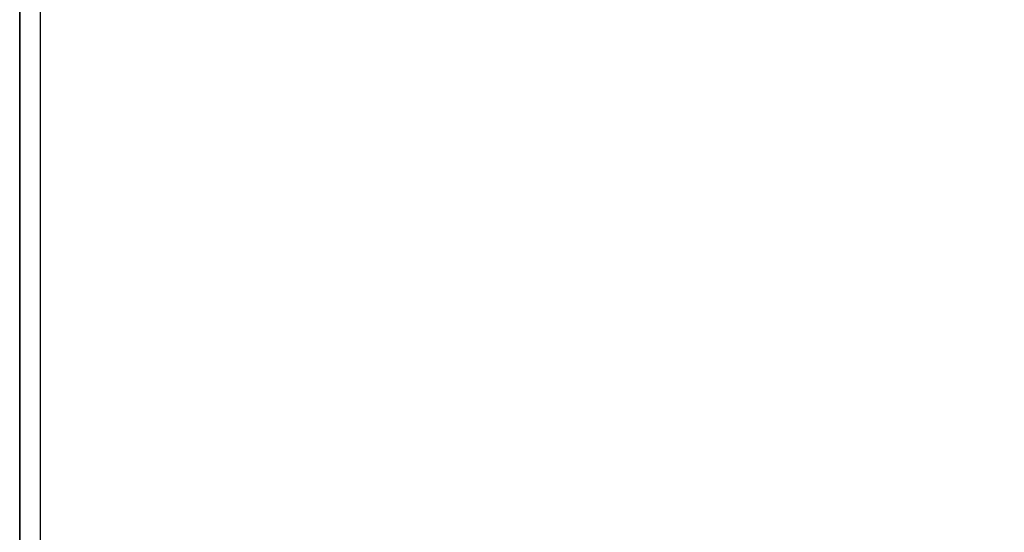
# Model space of a CAD drawing. Extents: x 68 to 125, y 76 to 211.
# Tile 24 of 89: x 76.53 to 81.13, y 127.95 to 130.35. Entities that reach past the tile are written whole.
import ezdxf

# ---------------------------------------------------------------- set-up
doc = ezdxf.new("R2010")
doc.units = 0
doc.layers.add('MAKE2D___U_53EF_U_89C1_U_0', color=7, linetype='CONTINUOUS')

msp = doc.modelspace()

# ---------------------------------------------------------------- linework, layer by layer
at = {"layer": 'MAKE2D___U_53EF_U_89C1_U_0', "color": 7}
for points, knots in [([(76.5323, 76.0118), (76.5323, 76.0118), (76.5323, 174.9972), (76.5323, 174.9972), (76.5323, 174.9972), (76.5323, 76.0118), (76.5323, 76.0118)], [0, 0, 0, 0, 1, 1, 1, 2, 2, 2, 2]), ([(76.6301, 171.8462), (76.6365, 172.0291), (76.6429, 172.212), (76.6494, 172.3949), (76.6542, 172.5318), (76.6757, 172.6201), (76.7055, 172.684), (76.7354, 172.7479), (76.7736, 172.7874), (76.8177, 172.8098), (76.9058, 172.8546), (77.0174, 172.831), (77.1463, 172.7568), (77.2752, 172.6827), (77.4214, 172.5581), (77.586, 172.3796), (77.7507, 172.201), (77.9339, 171.9685), (78.1484, 171.6443), (79.708, 169.2881), (81.2675, 166.9319), (82.827, 164.5757), (84.1082, 162.6401), (84.68, 160.7402), (84.68, 158.419), (84.68, 136.476), (84.68, 114.533), (84.68, 92.59), (84.68, 90.2689), (84.1082, 88.3689), (82.827, 86.4333), (81.2675, 84.0771), (79.708, 81.7209), (78.1484, 79.3647), (77.9339, 79.0405), (77.7507, 78.808), (77.586, 78.6295), (77.4214, 78.4509), (77.2752, 78.3263), (77.1463, 78.2522), (77.0174, 78.1781), (76.9058, 78.1544), (76.8177, 78.1992), (76.7736, 78.2216), (76.7354, 78.2612), (76.7055, 78.325), (76.6757, 78.3889), (76.6542, 78.4772), (76.6494, 78.6142), (76.6429, 78.797), (76.6365, 78.9799), (76.6301, 79.1628), (76.6301, 110.0573), (76.6301, 140.9517), (76.6301, 171.8462), (78.3748, 169.2103), (80.1195, 166.5743), (81.8642, 163.9384), (83.0127, 162.2031), (83.5253, 160.4999), (83.5253, 158.419), (83.5253, 136.476), (83.5253, 114.533), (83.5253, 92.59), (83.5253, 90.5091), (83.0127, 88.8059), (81.8642, 87.0707), (80.1195, 84.4347), (78.3748, 81.7987), (76.6301, 79.1628)], [0, 0, 0, 0, 1, 1, 1, 2, 2, 2, 3, 3, 3, 4, 4, 4, 5, 5, 5, 6, 6, 6, 7, 7, 7, 8, 8, 8, 9, 9, 9, 10, 10, 10, 11, 11, 11, 12, 12, 12, 13, 13, 13, 14, 14, 14, 15, 15, 15, 16, 16, 16, 17, 17, 17, 18, 18, 18, 19, 19, 19, 20, 20, 20, 21, 21, 21, 22, 22, 22, 23, 23, 23, 23])]:
    msp.add_open_spline(points, degree=3, knots=knots, dxfattribs=at)

doc.saveas('drawing.dxf')
